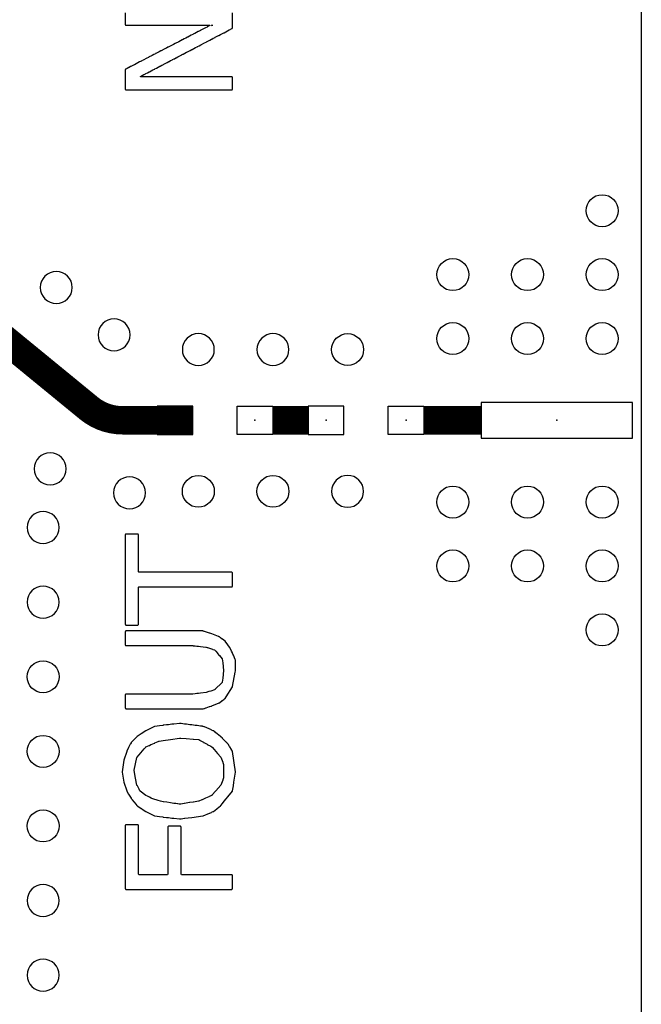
# Model space of a CAD drawing. Extents: x -0.28 to 1.53, y -0.26 to 1.53.
# Tile 10 of 45: x 1.15 to 1.5, y 0.22 to 0.78. Entities that reach past the tile are written whole.
import ezdxf
from ezdxf.enums import TextEntityAlignment as Align

# ---------------------------------------------------------------- set-up
doc = ezdxf.new("R2010")
doc.units = 0
doc.header["$MEASUREMENT"] = 0
doc.linetypes.add('SSCOMP', pattern=[101, 100, 1])
doc.layers.get('0').update_dxf_attribs({"linetype": 'CONTINUOUS'})
for name, color, linetype in [('COM-NS', 4, 'CONTINUOUS'), ('HOL', 1, 'CONTINUOUS'), ('LND-NS', 5, 'CONTINUOUS'), ('NET', 7, 'CONTINUOUS'), ('PAD-NS', 5, 'CONTINUOUS'), ('PCB', 7, 'CONTINUOUS'), ('SLK-NS', 7, 'CONTINUOUS'), ('TRA-03', 40, 'CONTINUOUS'), ('TRA-NS', 5, 'CONTINUOUS'), ('via', 7, 'CONTINUOUS')]:
    doc.layers.add(name, color=color, linetype=linetype)
doc.layers.get('COM-NS').off()
doc.layers.get('TRA-03').off()

# ---------------------------------------------------------------- blocks, each defined once
blk = doc.blocks.new('LND-NS-4-D02-D016')
at = {"layer": 'LND-NS'}
blk.add_lwpolyline([(-0.01, -0.008), (0.01, -0.008), (0.01, 0.008), (-0.01, 0.008)], close=True, dxfattribs=at)
blk.add_point((0, 0), dxfattribs=at)
blk = doc.blocks.new('0402_16-NS')
at = {"layer": 'LND-NS'}
blk.add_blockref('LND-NS-4-D02-D016', (-0.0225, 0), dxfattribs=at)
at = {"layer": 'LND-NS', "xscale": -1}
blk.add_blockref('LND-NS-4-D02-D016', (0.0225, 0), dxfattribs=at)
blk = doc.blocks.new('PAD-NS-4-D085-D02')
at = {"layer": 'PAD-NS'}
blk.add_lwpolyline([(-0.0425, -0.01), (0.0425, -0.01), (0.0425, 0.01), (-0.0425, 0.01)], close=True, dxfattribs=at)
blk.add_point((0, 0), dxfattribs=at)
blk = doc.blocks.new('HOL-D018')
at = {"layer": 'HOL'}
blk.add_circle((0, 0), 0.009, dxfattribs=at)
blk = doc.blocks.new('VIA-D018-D0')
at = {"layer": 'HOL'}
blk.add_blockref('HOL-D018', (0, 0), dxfattribs=at)
at = {"layer": 'NET'}
blk.add_attdef('NET', text='', height=0.01, dxfattribs=at).set_placement((0, 0), align=Align.MIDDLE)
blk = doc.blocks.new('SMA-NS')
at = {"layer": 'PAD-NS'}
blk.add_blockref('PAD-NS-4-D085-D02', (0.0475, 0), dxfattribs=at)
at = {"layer": 'via'}
for p in [(0.022, 0.118), (0.022, 0.082), (0.064, 0.082), (0.106, 0.082), (0.022, 0.046), (0.064, 0.046), (0.106, 0.046), (0.022, -0.046), (0.064, -0.046), (0.106, -0.046), (0.022, -0.082), (0.064, -0.082), (0.106, -0.082), (0.022, -0.118)]:
    blk.add_blockref('VIA-D018-D0', p, dxfattribs=at)

msp = doc.modelspace()

# ---------------------------------------------------------------- linework, layer by layer
at = {"layer": 'PCB'}
msp.add_lwpolyline([(0, 1.5), (1.5, 1.5), (1.5, 0), (0, 0)], close=True, dxfattribs=at)
at = {"layer": 'SLK-NS'}
msp.add_lwpolyline([(1.20967, 0.77909), (1.20967, 0.77265), (1.209676, 0.772572), (1.209694, 0.772495), (1.209724, 0.772423), (1.209765, 0.772356), (1.209816, 0.772296), (1.209876, 0.772245), (1.209943, 0.772204), (1.210015, 0.772174), (1.210092, 0.772156), (1.21017, 0.77215), (1.257206, 0.77215), (1.257252, 0.771964), (1.255842, 0.771235), (1.255773, 0.771206), (1.255706, 0.771165), (1.255704, 0.771164), (1.254814, 0.770703), (1.254773, 0.770686), (1.254729, 0.770659), (1.253786, 0.770172), (1.253773, 0.770166), (1.253759, 0.770157), (1.25183, 0.76916), (1.251773, 0.769136), (1.251712, 0.769099), (1.250802, 0.768628), (1.250773, 0.768616), (1.250742, 0.768597), (1.249774, 0.768097), (1.249772, 0.768095), (1.248845, 0.767616), (1.248773, 0.767586), (1.248706, 0.767545), (1.248703, 0.767542), (1.247818, 0.767085), (1.247773, 0.767066), (1.247725, 0.767037), (1.24679, 0.766553), (1.246773, 0.766546), (1.246755, 0.766535), (1.244834, 0.765541), (1.244773, 0.765516), (1.244708, 0.765476), (1.243806, 0.76501), (1.243773, 0.764996), (1.243738, 0.764974), (1.242778, 0.764478), (1.242773, 0.764476), (1.242767, 0.764472), (1.241847, 0.763996), (1.241845, 0.763996), (1.241773, 0.763966), (1.241706, 0.763925), (1.241702, 0.763921), (1.240822, 0.763467), (1.240773, 0.763446), (1.240721, 0.763414), (1.239794, 0.762935), (1.239773, 0.762926), (1.23975, 0.762912), (1.237838, 0.761923), (1.237773, 0.761896), (1.237706, 0.761855), (1.237705, 0.761854), (1.23681, 0.761392), (1.236773, 0.761376), (1.236733, 0.761352), (1.235783, 0.76086), (1.235773, 0.760856), (1.235763, 0.76085), (1.233826, 0.759848), (1.233773, 0.759826), (1.233716, 0.759791), (1.232799, 0.759317), (1.232773, 0.759306), (1.232746, 0.759289), (1.230842, 0.758305), (1.230773, 0.758276), (1.230706, 0.758235), (1.230704, 0.758233), (1.229815, 0.757773), (1.229773, 0.757756), (1.229729, 0.757729), (1.228787, 0.757242), (1.228773, 0.757236), (1.228758, 0.757227), (1.226831, 0.75623), (1.226773, 0.756206), (1.226712, 0.756169), (1.225803, 0.755698), (1.225773, 0.755686), (1.225741, 0.755667), (1.224775, 0.755167), (1.224771, 0.755165), (1.222819, 0.754155), (1.222773, 0.754136), (1.222725, 0.754106), (1.221791, 0.753623), (1.221773, 0.753616), (1.221754, 0.753604), (1.219835, 0.752612), (1.219773, 0.752586), (1.219708, 0.752546), (1.218807, 0.75208), (1.218773, 0.752066), (1.218737, 0.752044), (1.217779, 0.751548), (1.217773, 0.751546), (1.217767, 0.751542), (1.215823, 0.750537), (1.215773, 0.750516), (1.21572, 0.750484), (1.214794, 0.750004), (1.214783, 0.75), (1.214773, 0.749996), (1.21475, 0.749982), (1.212839, 0.748994), (1.212773, 0.748966), (1.212706, 0.748925), (1.212705, 0.748924), (1.211812, 0.748462), (1.211773, 0.748446), (1.211732, 0.748421), (1.210784, 0.747931), (1.210773, 0.747926), (1.210761, 0.747919), (1.209947, 0.747498), (1.209943, 0.747496), (1.209876, 0.747455), (1.209816, 0.747404), (1.209765, 0.747344), (1.209724, 0.747277), (1.209694, 0.747205), (1.209676, 0.747128), (1.20967, 0.74705), (1.20967, 0.73629), (1.209676, 0.736212), (1.209694, 0.736135), (1.209724, 0.736063), (1.209765, 0.735996), (1.209816, 0.735936), (1.209876, 0.735885), (1.209943, 0.735844), (1.210015, 0.735814), (1.210092, 0.735796), (1.21017, 0.73579), (1.2695, 0.73579), (1.269578, 0.735796), (1.269655, 0.735814), (1.269727, 0.735844), (1.269794, 0.735885), (1.269854, 0.735936), (1.269905, 0.735996), (1.269946, 0.736063), (1.269976, 0.736135), (1.269994, 0.736212), (1.27, 0.73629), (1.27, 0.74272), (1.269994, 0.742798), (1.269976, 0.742875), (1.269946, 0.742947), (1.269905, 0.743014), (1.269854, 0.743074), (1.269794, 0.743125), (1.269727, 0.743166), (1.269655, 0.743196), (1.269578, 0.743214), (1.2695, 0.74322), (1.218324, 0.74322), (1.218279, 0.743406), (1.218294, 0.743415), (1.218299, 0.743419), (1.219215, 0.743899), (1.219227, 0.743904), (1.219241, 0.743913), (1.22018, 0.744405), (1.220227, 0.744424), (1.220283, 0.744459), (1.221152, 0.744913), (1.221155, 0.744914), (1.221227, 0.744944), (1.221294, 0.744985), (1.221303, 0.744992), (1.222204, 0.745464), (1.222227, 0.745474), (1.222255, 0.745491), (1.223169, 0.74597), (1.223227, 0.745994), (1.223294, 0.746035), (1.223295, 0.746036), (1.225193, 0.74703), (1.225227, 0.747044), (1.225269, 0.74707), (1.226158, 0.747535), (1.226227, 0.747564), (1.226294, 0.747605), (1.226299, 0.747609), (1.227216, 0.748089), (1.227227, 0.748094), (1.22724, 0.748102), (1.228181, 0.748595), (1.228227, 0.748614), (1.228283, 0.748648), (1.229152, 0.749103), (1.229155, 0.749104), (1.229227, 0.749134), (1.229294, 0.749175), (1.229302, 0.749182), (1.230205, 0.749655), (1.230227, 0.749664), (1.230254, 0.74968), (1.230864, 0.75), (1.23117, 0.75016), (1.231227, 0.750184), (1.231294, 0.750225), (1.231295, 0.750226), (1.233193, 0.75122), (1.233227, 0.751234), (1.233268, 0.751259), (1.234158, 0.751725), (1.234227, 0.751754), (1.234294, 0.751795), (1.234298, 0.751799), (1.235217, 0.75228), (1.235227, 0.752284), (1.23524, 0.752292), (1.236182, 0.752785), (1.236227, 0.752804), (1.236282, 0.752838), (1.237152, 0.753293), (1.237155, 0.753294), (1.237227, 0.753324), (1.237294, 0.753365), (1.237302, 0.753372), (1.238205, 0.753845), (1.238227, 0.753854), (1.238254, 0.75387), (1.23917, 0.75435), (1.239227, 0.754374), (1.239294, 0.754415), (1.239295, 0.754415), (1.241193, 0.75541), (1.241227, 0.755424), (1.241268, 0.755449), (1.242158, 0.755915), (1.242227, 0.755944), (1.242294, 0.755985), (1.242298, 0.755989), (1.243217, 0.75647), (1.243227, 0.756474), (1.243239, 0.756482), (1.244182, 0.756975), (1.244227, 0.756994), (1.244282, 0.757028), (1.246205, 0.758035), (1.246227, 0.758044), (1.246253, 0.75806), (1.24717, 0.75854), (1.247227, 0.758564), (1.247294, 0.758605), (1.247295, 0.758605), (1.249194, 0.7596), (1.249227, 0.759614), (1.249267, 0.759639), (1.250159, 0.760106), (1.250227, 0.760134), (1.250294, 0.760175), (1.250298, 0.760179), (1.251217, 0.76066), (1.251227, 0.760664), (1.251239, 0.760671), (1.252182, 0.761165), (1.252227, 0.761184), (1.252282, 0.761217), (1.254206, 0.762225), (1.254227, 0.762234), (1.254253, 0.76225), (1.255171, 0.76273), (1.255227, 0.762754), (1.255294, 0.762795), (1.257194, 0.76379), (1.257227, 0.763804), (1.257267, 0.763829), (1.258159, 0.764296), (1.258227, 0.764324), (1.258294, 0.764365), (1.258298, 0.764369), (1.259217, 0.76485), (1.259227, 0.764854), (1.259239, 0.764861), (1.260182, 0.765355), (1.260227, 0.765374), (1.260281, 0.765407), (1.262206, 0.766415), (1.262227, 0.766424), (1.262253, 0.76644), (1.263171, 0.766921), (1.263227, 0.766944), (1.263294, 0.766985), (1.265194, 0.76798), (1.265227, 0.767994), (1.265267, 0.768018), (1.267218, 0.76904), (1.267227, 0.769044), (1.267238, 0.769051), (1.268183, 0.769545), (1.268227, 0.769564), (1.268281, 0.769597), (1.269723, 0.770353), (1.269727, 0.770354), (1.269731, 0.770357), (1.269732, 0.770357), (1.269794, 0.770395), (1.269854, 0.770446), (1.269905, 0.770506), (1.269946, 0.770573), (1.269976, 0.770645), (1.269994, 0.770722), (1.27, 0.7708), (1.27, 0.77909)], dxfattribs=at)
for points in [[(1.258396, 0.772145), (1.258405, 0.772156), (1.258446, 0.772223), (1.258476, 0.772295), (1.258494, 0.772372), (1.2585, 0.77245), (1.2585, 0.77184), (1.258494, 0.771918), (1.258476, 0.771995), (1.258446, 0.772067), (1.258405, 0.772134)], [(1.20967, 0.43505), (1.209676, 0.434972), (1.209694, 0.434895), (1.209724, 0.434823), (1.209765, 0.434756), (1.209816, 0.434696), (1.209876, 0.434645), (1.209943, 0.434604), (1.210015, 0.434574), (1.210092, 0.434556), (1.21017, 0.43455), (1.21661, 0.43455), (1.216688, 0.434556), (1.216765, 0.434574), (1.216837, 0.434604), (1.216904, 0.434645), (1.216964, 0.434696), (1.217015, 0.434756), (1.217056, 0.434823), (1.217086, 0.434895), (1.217104, 0.434972), (1.21711, 0.43505), (1.21711, 0.455822), (1.217318, 0.45603), (1.2695, 0.45603), (1.269578, 0.456036), (1.269655, 0.456054), (1.269727, 0.456084), (1.269794, 0.456125), (1.269854, 0.456176), (1.269905, 0.456236), (1.269946, 0.456303), (1.269976, 0.456375), (1.269994, 0.456452), (1.27, 0.45653), (1.27, 0.4638), (1.269994, 0.463878), (1.269976, 0.463955), (1.269946, 0.464027), (1.269905, 0.464094), (1.269854, 0.464154), (1.269794, 0.464205), (1.269727, 0.464246), (1.269655, 0.464276), (1.269578, 0.464294), (1.2695, 0.4643), (1.217318, 0.4643), (1.21711, 0.464508), (1.21711, 0.48529), (1.217104, 0.485368), (1.217086, 0.485445), (1.217056, 0.485517), (1.217015, 0.485584), (1.216964, 0.485644), (1.216904, 0.485695), (1.216837, 0.485736), (1.216765, 0.485766), (1.216688, 0.485784), (1.21661, 0.48579), (1.21017, 0.48579), (1.210092, 0.485784), (1.210015, 0.485766), (1.209943, 0.485736), (1.209876, 0.485695), (1.209816, 0.485644), (1.209765, 0.485584), (1.209724, 0.485517), (1.209694, 0.485445), (1.209676, 0.485368), (1.20967, 0.48529)], [(1.20967, 0.38794), (1.209676, 0.387862), (1.209694, 0.387785), (1.209724, 0.387713), (1.209765, 0.387646), (1.209816, 0.387586), (1.209876, 0.387535), (1.209943, 0.387494), (1.210015, 0.387464), (1.210092, 0.387446), (1.21017, 0.38744), (1.253393, 0.38744), (1.253472, 0.387447), (1.253548, 0.387466), (1.254115, 0.387655), (1.254155, 0.387664), (1.254202, 0.387683), (1.255089, 0.387978), (1.255155, 0.387994), (1.255227, 0.388024), (1.255229, 0.388025), (1.257136, 0.38866), (1.257155, 0.388664), (1.257177, 0.388673), (1.258109, 0.388983), (1.258155, 0.388994), (1.258209, 0.389016), (1.258418, 0.389086), (1.258418, 0.389087), (1.258446, 0.389096), (1.262496, 0.390716), (1.262496, 0.390717), (1.262544, 0.390738), (1.26261, 0.39078), (1.264289, 0.392042), (1.264294, 0.392045), (1.264301, 0.392051), (1.265278, 0.392785), (1.265294, 0.392795), (1.265317, 0.392814), (1.26579, 0.39317), (1.265789, 0.393171), (1.265811, 0.393187), (1.265867, 0.393242), (1.265914, 0.393305), (1.266398, 0.394078), (1.266405, 0.394086), (1.266446, 0.394153), (1.266448, 0.394157), (1.269954, 0.399755), (1.269953, 0.399756), (1.26997, 0.399783), (1.270002, 0.399855), (1.270022, 0.399931), (1.271485, 0.408013), (1.271494, 0.408052), (1.271496, 0.408072), (1.271641, 0.408881), (1.271644, 0.408892), (1.27165, 0.40897), (1.27165, 0.41461), (1.271649, 0.414626), (1.271649, 0.414643), (1.271646, 0.414667), (1.271644, 0.414688), (1.271641, 0.414703), (1.271638, 0.414721), (1.271632, 0.41474), (1.271626, 0.414765), (1.271484, 0.41512), (1.271476, 0.415155), (1.271446, 0.415227), (1.271433, 0.415249), (1.270482, 0.417627), (1.270476, 0.417655), (1.270446, 0.417727), (1.270436, 0.417743), (1.270004, 0.418825), (1.270003, 0.418825), (1.269987, 0.418864), (1.269449, 0.419941), (1.269446, 0.419947), (1.269443, 0.419951), (1.268449, 0.421941), (1.268446, 0.421947), (1.268443, 0.421951), (1.268367, 0.422104), (1.268366, 0.422104), (1.268362, 0.422113), (1.26832, 0.42218), (1.26741, 0.423396), (1.267405, 0.423404), (1.267396, 0.423415), (1.26591, 0.4254), (1.265909, 0.425399), (1.265868, 0.425449), (1.265809, 0.425501), (1.264318, 0.426615), (1.264294, 0.426635), (1.264276, 0.426646), (1.263348, 0.427339), (1.263294, 0.427385), (1.263252, 0.42741), (1.262609, 0.427891), (1.262608, 0.42789), (1.262567, 0.427919), (1.262497, 0.427954), (1.262243, 0.428056), (1.262227, 0.428066), (1.262155, 0.428096), (1.262129, 0.428102), (1.261231, 0.428463), (1.261227, 0.428466), (1.261155, 0.428496), (1.261144, 0.428499), (1.258447, 0.429584), (1.258446, 0.429582), (1.258418, 0.429594), (1.257177, 0.430007), (1.257155, 0.430016), (1.257136, 0.43002), (1.254202, 0.430997), (1.254155, 0.431016), (1.254115, 0.431025), (1.253557, 0.431211), (1.253545, 0.431216), (1.253468, 0.431234), (1.25339, 0.43124), (1.21017, 0.43124), (1.210092, 0.431234), (1.210015, 0.431216), (1.209943, 0.431186), (1.209876, 0.431145), (1.209816, 0.431094), (1.209765, 0.431034), (1.209724, 0.430967), (1.209694, 0.430895), (1.209676, 0.430818), (1.20967, 0.43074), (1.20967, 0.42348), (1.209676, 0.423402), (1.209694, 0.423325), (1.209724, 0.423253), (1.209765, 0.423186), (1.209816, 0.423126), (1.209876, 0.423075), (1.209943, 0.423034), (1.210015, 0.423004), (1.210092, 0.422986), (1.21017, 0.42298), (1.247649, 0.42298), (1.247685, 0.422973), (1.247915, 0.422948), (1.247922, 0.422946), (1.247948, 0.422944), (1.248917, 0.422837), (1.248922, 0.422836), (1.248942, 0.422834), (1.249918, 0.422727), (1.249922, 0.422726), (1.249935, 0.422725), (1.25092, 0.422616), (1.250922, 0.422616), (1.250929, 0.422615), (1.251922, 0.422506), (1.251923, 0.422506), (1.255079, 0.422158), (1.255136, 0.422141), (1.255827, 0.421911), (1.255845, 0.421904), (1.25586, 0.4219), (1.258803, 0.420921), (1.258845, 0.420904), (1.25888, 0.420896), (1.259835, 0.420578), (1.259845, 0.420574), (1.259854, 0.420572), (1.260019, 0.420517), (1.260134, 0.420442), (1.260589, 0.419896), (1.260595, 0.419886), (1.260646, 0.419826), (1.26065, 0.419822), (1.261591, 0.418693), (1.261595, 0.418686), (1.261646, 0.418626), (1.261647, 0.418625), (1.262593, 0.417489), (1.262595, 0.417486), (1.262626, 0.417449), (1.264169, 0.415596), (1.264223, 0.41547), (1.264506, 0.413213), (1.264506, 0.413211), (1.26504, 0.40896), (1.26504, 0.40889), (1.264506, 0.404639), (1.264506, 0.404637), (1.264224, 0.402393), (1.264158, 0.402256), (1.260128, 0.398226), (1.260029, 0.398167), (1.259855, 0.398108), (1.259845, 0.398106), (1.259833, 0.398101), (1.257848, 0.397437), (1.257845, 0.397436), (1.257841, 0.397434), (1.256895, 0.397118), (1.256845, 0.397106), (1.256784, 0.397081), (1.255149, 0.396533), (1.255107, 0.396525), (1.251923, 0.396174), (1.251922, 0.396174), (1.250929, 0.396065), (1.250922, 0.396064), (1.25092, 0.396064), (1.249935, 0.395955), (1.249922, 0.395954), (1.249918, 0.395953), (1.248942, 0.395846), (1.248922, 0.395844), (1.248917, 0.395843), (1.247685, 0.395707), (1.247685, 0.395706), (1.247642, 0.3957), (1.21017, 0.3957), (1.210092, 0.395694), (1.210015, 0.395676), (1.209943, 0.395646), (1.209876, 0.395605), (1.209816, 0.395554), (1.209765, 0.395494), (1.209724, 0.395427), (1.209694, 0.395355), (1.209676, 0.395278), (1.20967, 0.3952)], [(1.20802, 0.351918), (1.208025, 0.351839), (1.208835, 0.346159), (1.208836, 0.346159), (1.208837, 0.346148), (1.208856, 0.346072), (1.210476, 0.341212), (1.210477, 0.341212), (1.210486, 0.341183), (1.210521, 0.341112), (1.211554, 0.339394), (1.211554, 0.339393), (1.211559, 0.339384), (1.212961, 0.337052), (1.212962, 0.337053), (1.212999, 0.336998), (1.213578, 0.336274), (1.213595, 0.336246), (1.213646, 0.336186), (1.213653, 0.33618), (1.21458, 0.335021), (1.214595, 0.334996), (1.214646, 0.334936), (1.214651, 0.334932), (1.215582, 0.333767), (1.215595, 0.333746), (1.215646, 0.333686), (1.215649, 0.333683), (1.216229, 0.332958), (1.216281, 0.332903), (1.216342, 0.332854), (1.216673, 0.332633), (1.216706, 0.332605), (1.216773, 0.332564), (1.216782, 0.33256), (1.218698, 0.331281), (1.218706, 0.331275), (1.218731, 0.33126), (1.219684, 0.330624), (1.219706, 0.330605), (1.219773, 0.330564), (1.219774, 0.330563), (1.221212, 0.329604), (1.221213, 0.329605), (1.221266, 0.329573), (1.226126, 0.327144), (1.226138, 0.327137), (1.226211, 0.32711), (1.226288, 0.327094), (1.228915, 0.326768), (1.228922, 0.326766), (1.228938, 0.326765), (1.230901, 0.326521), (1.230922, 0.326516), (1.230971, 0.326512), (1.232808, 0.326284), (1.232815, 0.326283), (1.23288, 0.326276), (1.232922, 0.326266), (1.233, 0.32626), (1.233013, 0.326261), (1.233891, 0.326163), (1.233922, 0.326156), (1.234, 0.32615), (1.234006, 0.32615), (1.234901, 0.326051), (1.234922, 0.326046), (1.234997, 0.32604), (1.235911, 0.325938), (1.235922, 0.325936), (1.23596, 0.325933), (1.236922, 0.325826), (1.236923, 0.325826), (1.240185, 0.325464), (1.240223, 0.32546), (1.240302, 0.325464), (1.240996, 0.32555), (1.241, 0.32555), (1.241078, 0.325556), (1.24112, 0.325566), (1.243006, 0.3258), (1.243078, 0.325806), (1.243109, 0.325813), (1.24503, 0.326052), (1.245078, 0.326056), (1.245099, 0.326061), (1.247054, 0.326304), (1.247078, 0.326306), (1.247088, 0.326308), (1.253386, 0.327092), (1.253402, 0.327094), (1.253402, 0.327095), (1.253463, 0.327105), (1.253537, 0.327131), (1.257153, 0.328684), (1.257155, 0.328684), (1.257227, 0.328714), (1.257234, 0.328718), (1.258183, 0.329126), (1.258227, 0.329144), (1.25823, 0.329146), (1.259174, 0.329551), (1.259177, 0.329552), (1.259185, 0.329556), (1.259197, 0.329561), (1.259227, 0.329574), (1.259242, 0.329583), (1.259248, 0.329586), (1.259261, 0.329595), (1.259294, 0.329615), (1.259306, 0.329626), (1.259313, 0.32963), (1.260287, 0.330411), (1.260294, 0.330415), (1.26032, 0.330437), (1.261279, 0.331206), (1.261294, 0.331215), (1.261351, 0.331263), (1.262272, 0.332001), (1.262294, 0.332015), (1.262354, 0.332066), (1.262358, 0.33207), (1.263264, 0.332797), (1.263294, 0.332815), (1.263354, 0.332866), (1.263364, 0.332878), (1.263367, 0.33288), (1.26342, 0.332938), (1.264371, 0.334126), (1.264405, 0.334166), (1.264411, 0.334177), (1.265381, 0.335388), (1.265405, 0.335416), (1.265409, 0.335423), (1.266392, 0.336651), (1.266405, 0.336666), (1.266407, 0.33667), (1.267402, 0.337913), (1.267405, 0.337916), (1.267405, 0.337917), (1.269919, 0.341058), (1.269932, 0.341073), (1.269974, 0.34114), (1.270004, 0.341212), (1.270023, 0.341288), (1.270492, 0.344113), (1.270494, 0.344122), (1.270495, 0.344129), (1.270823, 0.346108), (1.270825, 0.346119), (1.271643, 0.351813), (1.271643, 0.351817), (1.271645, 0.351829), (1.271647, 0.351855), (1.27165, 0.351892), (1.27165, 0.351907), (1.271647, 0.351943), (1.271645, 0.351971), (1.271643, 0.351985), (1.270015, 0.363371), (1.270013, 0.363371), (1.270007, 0.363413), (1.269984, 0.363488), (1.269948, 0.363558), (1.269452, 0.364383), (1.269446, 0.364397), (1.269405, 0.364464), (1.269398, 0.364472), (1.268449, 0.366051), (1.268446, 0.366057), (1.268405, 0.366124), (1.268403, 0.366126), (1.267548, 0.367548), (1.267547, 0.367548), (1.267525, 0.367584), (1.267474, 0.367644), (1.267407, 0.367711), (1.267405, 0.367714), (1.267354, 0.367774), (1.267294, 0.367825), (1.267291, 0.367827), (1.266407, 0.368711), (1.266405, 0.368714), (1.266354, 0.368774), (1.266294, 0.368825), (1.266291, 0.368827), (1.265407, 0.369711), (1.265405, 0.369714), (1.265354, 0.369774), (1.265294, 0.369825), (1.265291, 0.369827), (1.264407, 0.370711), (1.264405, 0.370714), (1.264354, 0.370774), (1.264294, 0.370825), (1.264291, 0.370827), (1.263404, 0.371714), (1.263403, 0.371713), (1.263378, 0.371736), (1.263354, 0.371764), (1.263294, 0.371815), (1.263243, 0.371846), (1.262366, 0.37255), (1.262354, 0.372564), (1.262294, 0.372615), (1.262256, 0.372638), (1.261359, 0.373358), (1.261354, 0.373364), (1.261294, 0.373415), (1.261269, 0.37343), (1.260341, 0.374175), (1.260294, 0.374215), (1.260282, 0.374222), (1.259313, 0.375), (1.259312, 0.374999), (1.259294, 0.375015), (1.259272, 0.375028), (1.259266, 0.375033), (1.259255, 0.375039), (1.259227, 0.375056), (1.25921, 0.375063), (1.259197, 0.37507), (1.258234, 0.375482), (1.258227, 0.375486), (1.258155, 0.375516), (1.258153, 0.375517), (1.254233, 0.377193), (1.254227, 0.377196), (1.254155, 0.377226), (1.254154, 0.377226), (1.253537, 0.37749), (1.253536, 0.377489), (1.253479, 0.37751), (1.253402, 0.377526), (1.253147, 0.377558), (1.253078, 0.377574), (1.253, 0.37758), (1.252982, 0.377579), (1.252099, 0.377689), (1.252078, 0.377694), (1.252031, 0.377698), (1.251143, 0.377809), (1.251078, 0.377824), (1.251, 0.37783), (1.250984, 0.377829), (1.250095, 0.37794), (1.250078, 0.377944), (1.250039, 0.377947), (1.249139, 0.37806), (1.249078, 0.378074), (1.249, 0.37808), (1.248986, 0.378079), (1.248092, 0.378191), (1.248078, 0.378194), (1.248047, 0.378196), (1.247136, 0.37831), (1.247078, 0.378324), (1.247, 0.37833), (1.246987, 0.378329), (1.246088, 0.378442), (1.246078, 0.378444), (1.246055, 0.378446), (1.245132, 0.378561), (1.245078, 0.378574), (1.245, 0.37858), (1.244989, 0.378579), (1.244085, 0.378692), (1.244078, 0.378694), (1.244063, 0.378695), (1.243129, 0.378812), (1.243078, 0.378824), (1.243, 0.37883), (1.242991, 0.378829), (1.242081, 0.378943), (1.242078, 0.378944), (1.242071, 0.378945), (1.241125, 0.379063), (1.241078, 0.379074), (1.241, 0.37908), (1.240993, 0.379079), (1.240302, 0.379165), (1.240263, 0.379169), (1.240185, 0.379167), (1.236923, 0.378804), (1.236922, 0.378804), (1.23596, 0.378697), (1.235922, 0.378694), (1.235911, 0.378692), (1.234997, 0.37859), (1.234922, 0.378584), (1.234901, 0.378579), (1.234006, 0.37848), (1.234, 0.37848), (1.233922, 0.378474), (1.233891, 0.378467), (1.233013, 0.378369), (1.233, 0.37837), (1.232922, 0.378364), (1.23288, 0.378354), (1.232815, 0.378347), (1.232815, 0.378346), (1.232808, 0.378346), (1.230971, 0.378118), (1.230922, 0.378114), (1.230901, 0.378109), (1.228938, 0.377865), (1.228922, 0.377864), (1.228915, 0.377862), (1.226288, 0.377536), (1.226288, 0.377535), (1.226276, 0.377534), (1.226199, 0.377517), (1.226126, 0.377487), (1.221266, 0.375057), (1.221267, 0.375056), (1.221213, 0.375026), (1.218712, 0.373359), (1.218706, 0.373355), (1.218704, 0.373353), (1.216323, 0.371766), (1.216323, 0.371765), (1.216305, 0.371754), (1.216246, 0.371703), (1.215665, 0.37112), (1.215646, 0.371104), (1.215629, 0.371085), (1.214685, 0.370137), (1.214646, 0.370104), (1.214611, 0.370063), (1.213705, 0.369155), (1.213646, 0.369104), (1.213595, 0.369044), (1.213595, 0.369043), (1.213036, 0.368483), (1.213034, 0.368481), (1.212984, 0.368421), (1.212943, 0.368354), (1.21258, 0.367629), (1.212554, 0.367587), (1.212531, 0.367531), (1.211569, 0.365611), (1.211554, 0.365587), (1.211541, 0.365556), (1.210557, 0.363592), (1.210554, 0.363587), (1.210551, 0.36358), (1.210518, 0.363515), (1.210516, 0.363511), (1.210514, 0.363505), (1.210513, 0.363504), (1.210486, 0.363438), (1.208857, 0.358558), (1.20885, 0.358539), (1.208834, 0.358462), (1.208024, 0.351972)], [(1.21464, 0.352678), (1.21464, 0.352786), (1.216264, 0.360101), (1.21632, 0.360211), (1.217345, 0.361409), (1.217354, 0.361416), (1.217405, 0.361476), (1.21741, 0.361484), (1.218354, 0.362586), (1.218361, 0.362594), (1.220339, 0.364903), (1.220354, 0.364916), (1.220405, 0.364976), (1.220414, 0.364991), (1.221201, 0.36591), (1.22129, 0.365974), (1.22322, 0.366831), (1.223227, 0.366834), (1.223228, 0.366835), (1.224144, 0.367241), (1.224155, 0.367244), (1.224227, 0.367274), (1.224253, 0.36729), (1.226152, 0.368133), (1.226155, 0.368134), (1.226227, 0.368164), (1.226243, 0.368174), (1.228194, 0.36904), (1.228227, 0.369054), (1.228232, 0.369057), (1.228641, 0.369239), (1.228715, 0.36926), (1.231065, 0.369595), (1.231078, 0.369596), (1.231087, 0.369598), (1.235059, 0.370165), (1.235078, 0.370166), (1.235092, 0.370169), (1.240239, 0.370903), (1.24029, 0.370908), (1.240902, 0.370861), (1.240922, 0.370856), (1.241, 0.37085), (1.24102, 0.370852), (1.243914, 0.370628), (1.243922, 0.370626), (1.244, 0.37062), (1.244008, 0.370621), (1.247908, 0.370319), (1.247922, 0.370316), (1.248, 0.37031), (1.248014, 0.370311), (1.25092, 0.370086), (1.250922, 0.370086), (1.250941, 0.370085), (1.251035, 0.370056), (1.251726, 0.369673), (1.251773, 0.369644), (1.251792, 0.369636), (1.25373, 0.368561), (1.253773, 0.368534), (1.253791, 0.368527), (1.255733, 0.367448), (1.255773, 0.367424), (1.255789, 0.367417), (1.257737, 0.366336), (1.257773, 0.366314), (1.257788, 0.366308), (1.258393, 0.365972), (1.258462, 0.365918), (1.258581, 0.365778), (1.258595, 0.365756), (1.258646, 0.365696), (1.258668, 0.365678), (1.260591, 0.363432), (1.260595, 0.363426), (1.260646, 0.363366), (1.260653, 0.36336), (1.261586, 0.362271), (1.261595, 0.362256), (1.261646, 0.362196), (1.261661, 0.362183), (1.26336, 0.3602), (1.263399, 0.360132), (1.26452, 0.357343), (1.264524, 0.357325), (1.264554, 0.357253), (1.26456, 0.357243), (1.265025, 0.356087), (1.26504, 0.35599), (1.26504, 0.34864), (1.265025, 0.348543), (1.26456, 0.347387), (1.264554, 0.347377), (1.264524, 0.347305), (1.26452, 0.347287), (1.263399, 0.344498), (1.26336, 0.34443), (1.260653, 0.34127), (1.260646, 0.341264), (1.260595, 0.341204), (1.260591, 0.341198), (1.258469, 0.33872), (1.25838, 0.338656), (1.256858, 0.337979), (1.256845, 0.337976), (1.256773, 0.337946), (1.256744, 0.337928), (1.254857, 0.337089), (1.254845, 0.337086), (1.254773, 0.337056), (1.254745, 0.337039), (1.252856, 0.336199), (1.252845, 0.336196), (1.252773, 0.336166), (1.252747, 0.33615), (1.251025, 0.335384), (1.25097, 0.33537), (1.250936, 0.335365), (1.250922, 0.335364), (1.250908, 0.335361), (1.247978, 0.334908), (1.247922, 0.334904), (1.247867, 0.334891), (1.245963, 0.334597), (1.245922, 0.334594), (1.245882, 0.334585), (1.243948, 0.334286), (1.243922, 0.334284), (1.243896, 0.334278), (1.243002, 0.33414), (1.243, 0.33414), (1.242922, 0.334134), (1.242845, 0.334116), (1.242844, 0.334115), (1.241933, 0.333975), (1.241922, 0.333974), (1.241911, 0.333971), (1.24099, 0.333829), (1.240922, 0.333824), (1.240855, 0.333808), (1.240283, 0.33372), (1.240207, 0.33372), (1.240129, 0.333732), (1.240078, 0.333744), (1.240026, 0.333748), (1.239168, 0.333881), (1.239155, 0.333886), (1.239078, 0.333904), (1.239, 0.33391), (1.238985, 0.333909), (1.23814, 0.33404), (1.238078, 0.334054), (1.238015, 0.334059), (1.237082, 0.334203), (1.237078, 0.334204), (1.237074, 0.334204), (1.236151, 0.334347), (1.236078, 0.334364), (1.236004, 0.33437), (1.235093, 0.33451), (1.235078, 0.334514), (1.235062, 0.334515), (1.233104, 0.334818), (1.233078, 0.334824), (1.233051, 0.334826), (1.231116, 0.335125), (1.231078, 0.335134), (1.23104, 0.335137), (1.22953, 0.33537), (1.229487, 0.335381), (1.228178, 0.335817), (1.228155, 0.335826), (1.228136, 0.335831), (1.225202, 0.336807), (1.225155, 0.336826), (1.225115, 0.336835), (1.224576, 0.337015), (1.224524, 0.337037), (1.224231, 0.337183), (1.224227, 0.337186), (1.224221, 0.337189), (1.223231, 0.337683), (1.223227, 0.337686), (1.223221, 0.337689), (1.222231, 0.338183), (1.222227, 0.338186), (1.221265, 0.338667), (1.221223, 0.338693), (1.217978, 0.341124), (1.217911, 0.341205), (1.217456, 0.342114), (1.217446, 0.342137), (1.217435, 0.342155), (1.216471, 0.344078), (1.216446, 0.344137), (1.216418, 0.344182), (1.216292, 0.344434), (1.216274, 0.344488), (1.215494, 0.348397), (1.215494, 0.348398), (1.215493, 0.348401)], [(1.20967, 0.28629), (1.209676, 0.286212), (1.209694, 0.286135), (1.209724, 0.286063), (1.209765, 0.285996), (1.209816, 0.285936), (1.209876, 0.285885), (1.209943, 0.285844), (1.210015, 0.285814), (1.210092, 0.285796), (1.21017, 0.28579), (1.2695, 0.28579), (1.269578, 0.285796), (1.269655, 0.285814), (1.269727, 0.285844), (1.269794, 0.285885), (1.269854, 0.285936), (1.269905, 0.285996), (1.269946, 0.286063), (1.269976, 0.286135), (1.269994, 0.286212), (1.27, 0.28629), (1.27, 0.29355), (1.269994, 0.293628), (1.269976, 0.293705), (1.269946, 0.293777), (1.269905, 0.293844), (1.269854, 0.293904), (1.269794, 0.293955), (1.269727, 0.293996), (1.269655, 0.294026), (1.269578, 0.294044), (1.2695, 0.29405), (1.241278, 0.29405), (1.24107, 0.294258), (1.24107, 0.32082), (1.241064, 0.320898), (1.241046, 0.320975), (1.241016, 0.321047), (1.240975, 0.321114), (1.240924, 0.321174), (1.240864, 0.321225), (1.240797, 0.321266), (1.240725, 0.321296), (1.240648, 0.321314), (1.24057, 0.32132), (1.23414, 0.32132), (1.234062, 0.321314), (1.233985, 0.321296), (1.233913, 0.321266), (1.233846, 0.321225), (1.233786, 0.321174), (1.233735, 0.321114), (1.233694, 0.321047), (1.233664, 0.320975), (1.233646, 0.320898), (1.23364, 0.32082), (1.23364, 0.294258), (1.233432, 0.29405), (1.217318, 0.29405), (1.21711, 0.294258), (1.21711, 0.32165), (1.217104, 0.321728), (1.217086, 0.321805), (1.217056, 0.321877), (1.217015, 0.321944), (1.216964, 0.322004), (1.216904, 0.322055), (1.216837, 0.322096), (1.216765, 0.322126), (1.216688, 0.322144), (1.21661, 0.32215), (1.21017, 0.32215), (1.210092, 0.322144), (1.210015, 0.322126), (1.209943, 0.322096), (1.209876, 0.322055), (1.209816, 0.322004), (1.209765, 0.321944), (1.209724, 0.321877), (1.209694, 0.321805), (1.209676, 0.321728), (1.20967, 0.32165)]]:
    msp.add_lwpolyline(points, close=True, dxfattribs=at)
at = {"layer": 'TRA-NS', "linetype": 'SSCOMP', "const_width": 0.016}
msp.add_lwpolyline([(0.93859, 0.762044), (1.189214, 0.556611, 0.1733643), (1.208232, 0.549812), (1.247634, 0.549812)], format="xyb", dxfattribs=at)
for points in [[(1.292634, 0.549812), (1.312634, 0.549812)], [(1.377634, 0.549812), (1.41, 0.549812)]]:
    msp.add_lwpolyline(points, dxfattribs=at)

# ---------------------------------------------------------------- block references
at = {"xscale": -1, "rotation": 171.2167046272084}
for p in [(1.16745, 0.52248), (1.212097, 0.50897), (1.16345, 0.489469), (1.16345, 0.447469), (1.16345, 0.279469), (1.16345, 0.237469)]:
    msp.add_blockref('VIA-D018-D0', p, dxfattribs=at)
at = {"rotation": 8.78329537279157}
for p in [(1.16345, 0.405469), (1.16345, 0.363469), (1.16345, 0.321469)]:
    msp.add_blockref('VIA-D018-D0', p, dxfattribs=at)
at = {"layer": 'COM-NS', "rotation": 180}
msp.add_blockref('SMA-NS', (1.5, 0.549812), dxfattribs=at)
at = {"layer": 'COM-NS'}
for p in [(1.260134, 0.549812), (1.345134, 0.549812)]:
    msp.add_blockref('0402_16-NS', p, dxfattribs=at)
at = {"layer": 'TRA-03', "xscale": -1, "rotation": 180}
for p in [(1.170883, 0.624555), (1.203365, 0.597929), (1.250789, 0.58962), (1.292789, 0.58962)]:
    msp.add_blockref('VIA-D018-D0', p, dxfattribs=at)
at = {"layer": 'TRA-03', "rotation": 180}
msp.add_blockref('VIA-D018-D0', (1.334789, 0.58962), dxfattribs=at)
at = {"layer": 'TRA-03'}
for p in [(1.250789, 0.509834), (1.292789, 0.509834)]:
    msp.add_blockref('VIA-D018-D0', p, dxfattribs=at)
at = {"layer": 'TRA-03', "xscale": -1}
msp.add_blockref('VIA-D018-D0', (1.334789, 0.509834), dxfattribs=at)

doc.saveas('drawing.dxf')
